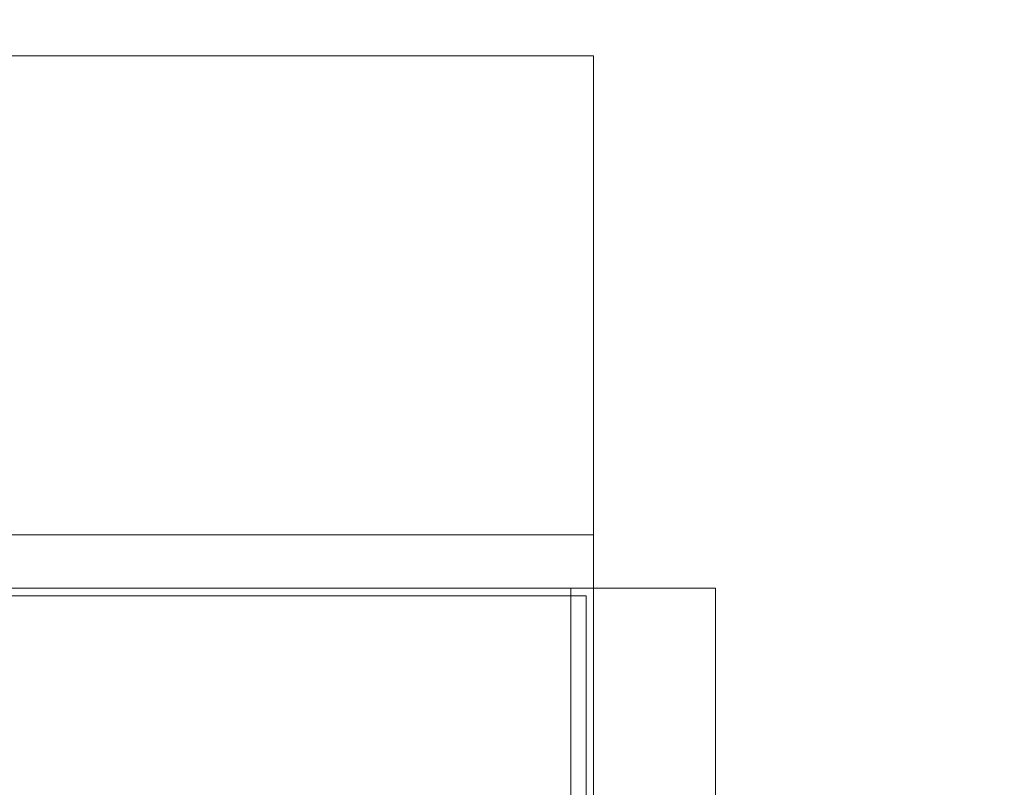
# Model space of a CAD drawing. Header units: millimetres. Extents: x 157133 to 260102, y -21587 to 34582.
# Tile 15 of 65: x 172763 to 173410, y 8029 to 8534. Entities that reach past the tile are written whole.
import ezdxf

# ---------------------------------------------------------------- set-up
doc = ezdxf.new("R2010")
doc.units = ezdxf.units.MM
doc.linetypes.add('Skrytá', pattern=[714.375, 476.25, -238.125])
for name, color, linetype, lineweight in [('CA_KOTY', 3, 'Continuous', 9), ('CA_KOTY-100', 3, 'Continuous', 9), ('CA_NEVHRA', 3, 'Skrytá', 9)]:
    doc.layers.add(name, color=color, linetype=linetype, lineweight=lineweight)
doc.styles.add('Arial_4', font='arial.ttf', dxfattribs={"width": 0.8, "height": 200})
doc.dimstyles.new('HP_Přímá_-_2_mm_Ariel_1-100_1', dxfattribs={"dimscale": 304.8, "dimtxt": 204.05188, "dimasz": 0.656168, "dimexe": 0.328084, "dimexo": 0.0625, "dimgap": 0.164042, "dimtad": 1, "dimdec": 0, "dimzin": 0, "dimdsep": 46, "dimtxsty": 'Arial_4', "dimblk1": 'OBLIQUE', "dimblk2": 'OBLIQUE', "dimsah": 1, "dimcen": 0.09, "dimazin": 0, "dimtfac": 1, "dimtdec": 4, "dimtix": 1, "dimtmove": 0, "dimatfit": 3, "dimfxl": 0.984252, "dimfxlon": 1, "dimtvp": 1, "dimtolj": 1, "dimtzin": 0, "dimarcsym": 2})

# ---------------------------------------------------------------- blocks, each defined once
blk = doc.blocks.new('Doors_Industrial_Efaflex_High-speed-spiral-door-SST-S-Classic-238R14_A12rfa - Installation Round-1439951-PŮDORYS _8_000 _ vestavek V7')
at = {"layer": 'CA_NEVHRA'}
for p, q in [((2940, 1260), (-2850, 1260)), ((-2850, 1260), (2940, 1260)), ((2940, 1260), (-2850, 1260)), ((-2850, 1260), (2940, 1260)), ((2940, 100), (2940, 1260)), ((2940, 1260), (2940, 100)), ((2940, 910), (2940, 1260)), ((2940, 1260), (2940, 910)), ((2940, 945), (-2850, 945)), ((-2850, 945), (2940, 945)), ((2940, 945), (2940, 910)), ((2940, 910), (2940, 945)), ((-2850, 910), (2940, 910)), ((2940, 910), (-2850, 910)), ((-2850, 910), (2940, 910)), ((-2850, 910), (2940, 910)), ((-2850, 910), (2940, 910)), ((-2850, 910), (2940, 910)), ((2940, 910), (-2850, 910)), ((-2850, 910), (2940, 910)), ((2940, 910), (2500, 910)), ((2500, 910), (2940, 910)), ((2940, 910), (2500, 910)), ((2500, 910), (2940, 910)), ((2925, 910), (2940, 910)), ((2925, 100), (2925, 910)), ((2925, 910), (2925, 100)), ((2940, 910), (2925, 910)), ((3020, 910), (2940, 910)), ((2940, 910), (2940, 100)), ((2940, 100), (2940, 910)), ((2940, 910), (3020, 910)), ((2940, 910), (2940, 100)), ((2940, 100), (2940, 910)), ((2940, 910), (2940, 100)), ((2940, 100), (2940, 910)), ((2940, 910), (2940, 100)), ((2940, 100), (2940, 910)), ((2940, 450), (2940, 910)), ((2940, 910), (2940, 395)), ((2940, 910), (2940, 100)), ((2940, 100), (2940, 910)), ((3020, 100), (3020, 910)), ((3020, 910), (3020, 100)), ((2935, 905), (2500, 905)), ((2500, 905), (2935, 905)), ((2500, 905), (2935, 905)), ((2500, 905), (2935, 905)), ((2935, 905), (2935, 192.4)), ((2935, 105), (2935, 905)), ((2935, 105), (2935, 905)), ((2935, 905), (2935, 192.4))]:
    blk.add_line(p, q, dxfattribs=at)
blk = doc.blocks.new('DIMBLOCK46-PŮDORYS _8_000 _ vestavek V7')
at = {"layer": 'CA_KOTY-100'}
for p, q in [((170619.88, 8595.43), (170619.88, 8895.43)), ((173932.46, 8595.43), (173932.46, 8895.43)), ((170619.88, 8595.43), (170719.88, 8695.43)), ((173932.46, 8595.43), (174032.46, 8695.43)), ((170619.88, 8595.43), (170519.88, 8495.43)), ((170619.88, 8595.43), (173932.46, 8595.43)), ((170619.88, 8595.43), (170619.88, 8495.43)), ((173932.46, 8595.43), (173832.46, 8495.43)), ((173932.46, 8595.43), (173932.46, 8495.43))]:
    blk.add_line(p, q, dxfattribs=at)
at = {"layer": 'CA_KOTY-100', "color": 0, "insert": (172031.31, 8905.08), "char_height": 200, "width": 587.6694, "attachment_point": 1, "line_spacing_factor": 0.941778, "style": 'Arial_4'}
blk.add_mtext('3313', dxfattribs=at)
blk = doc.blocks.new('_Oblique')
at = {"color": 0, "linetype": 'ByBlock', "lineweight": -2}
blk.add_line((-0.5, -0.5), (0.5, 0.5), dxfattribs=at)
blk = doc.blocks.new('DIMBLOCK47-PŮDORYS _8_000 _ vestavek V7')
at = {"layer": 'CA_KOTY-100'}
for p, q in [((161607.5, 7895.29), (161607.5, 8195.29)), ((173932.46, 7895.29), (173932.46, 8195.29)), ((161607.5, 7895.29), (161707.5, 7995.29)), ((173932.46, 7895.29), (174032.46, 7995.29)), ((161607.5, 7895.29), (161507.5, 7795.29)), ((161607.5, 7895.29), (173932.46, 7895.29)), ((161607.5, 7895.29), (161607.5, 7795.29)), ((173932.46, 7895.29), (173832.46, 7795.29)), ((173932.46, 7895.29), (173932.46, 7795.29))]:
    blk.add_line(p, q, dxfattribs=at)
at = {"layer": 'CA_KOTY-100', "color": 0, "insert": (167463.9, 8204.94), "char_height": 200, "width": 734.5868, "attachment_point": 1, "line_spacing_factor": 0.941778, "style": 'Arial_4'}
blk.add_mtext('12325', dxfattribs=at)

msp = doc.modelspace()

# ---------------------------------------------------------------- block references
at = {"layer": 'CA_NEVHRA'}
msp.add_blockref('Doors_Industrial_Efaflex_High-speed-spiral-door-SST-S-Classic-238R14_A12rfa - Installation Round-1439951-PŮDORYS _8_000 _ vestavek V7', (170200.05, 7249.87), dxfattribs=at)

# ---------------------------------------------------------------- dimensions: what is measured, and where the dimension line sits
at = {"layer": 'CA_KOTY'}
for base, p1, p2, override, picture, middle in [((173932.46, 8595.43), (170619.88, 8895.43), (173932.46, 8895.43), {"dimpost": '<>', "dimfxl": 3312.57508}, 'DIMBLOCK46-PŮDORYS _8_000 _ vestavek V7', (172276.17, 8747.61)), ((173932.46, 7895.29), (161607.5, 8195.29), (173932.46, 8195.29), {"dimpost": '<>', "dimfxl": 12324.959596}, 'DIMBLOCK47-PŮDORYS _8_000 _ vestavek V7', (167769.98, 8047.48))]:
    dim = msp.add_linear_dim(base=base, p1=p1, p2=p2, dimstyle='HP_Přímá_-_2_mm_Ariel_1-100_1', override=override, dxfattribs=at)
    dim.commit()
    dim.dimension.update_dxf_attribs({"geometry": picture, "text_midpoint": middle})

doc.saveas('drawing.dxf')
